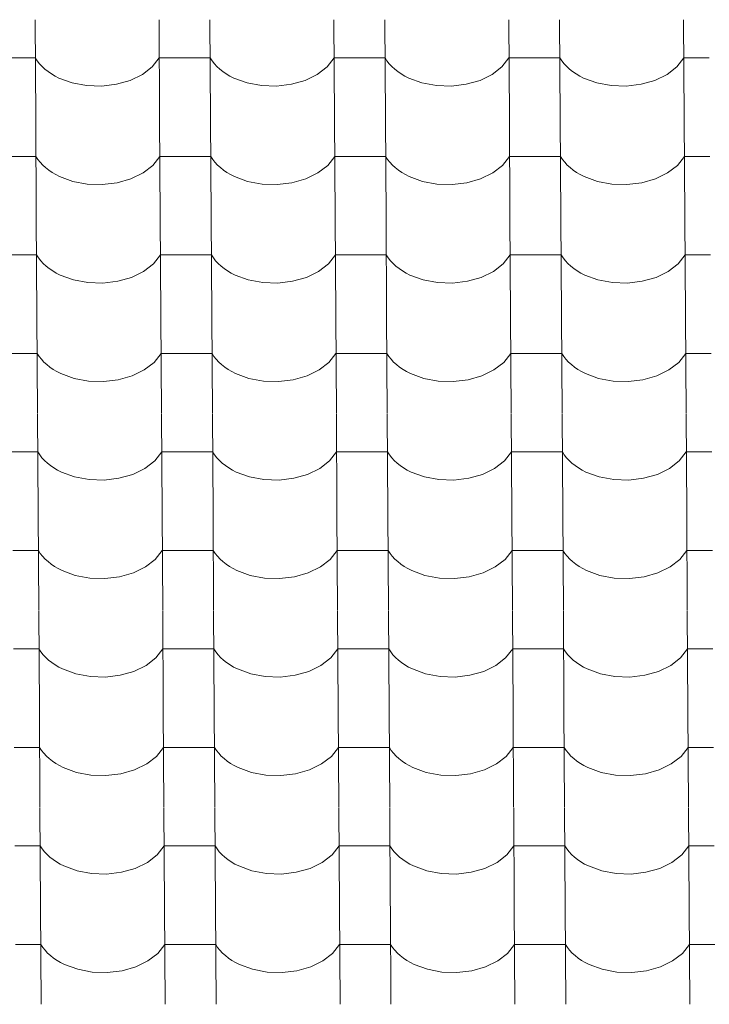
# Model space of a CAD drawing. Header units: millimetres. Extents: x -29001 to 109416, y -1251 to 13451.
# Tile 15 of 163: x -19971 to -19320, y 8381 to 9311. Entities that reach past the tile are written whole.
import ezdxf

# ---------------------------------------------------------------- set-up
doc = ezdxf.new("R2010")
doc.units = ezdxf.units.MM
doc.header["$MEASUREMENT"] = 0
doc.layers.add('POHLED JIŽNÍ_1_Konstrukce - nosné', color=7, linetype='Continuous')
doc.layers.add('POHLED JIŽNÍ_1_Nové_Výplně - Povrchové', color=7, linetype='Continuous')

# ---------------------------------------------------------------- blocks, each defined once
blk = doc.blocks.new('*X1', base_point=(-31394.74, -25864.88))
at = {"layer": 'POHLED JIŽNÍ_1_Nové_Výplně - Povrchové', "color": 21, "linetype": 'Continuous', "lineweight": 20, "true_color": 0xffaaaa}
for p, q in [((-19956.35, 9311.13), (-19955.77, 9218.45)), ((-19839.39, 9311.13), (-19838.81, 9218.45)), ((-19791.36, 9311.13), (-19790.78, 9218.45)), ((-19674.39, 9311.13), (-19673.81, 9218.45)), ((-19626.36, 9311.13), (-19625.78, 9218.45)), ((-19509.4, 9311.13), (-19508.82, 9218.45)), ((-19461.36, 9311.13), (-19460.78, 9218.45)), ((-19344.4, 9311.13), (-19343.82, 9218.45)), ((-19956.13, 9274.97), (-19980.14, 9274.97)), ((-19956.13, 9274.97), (-19954.29, 9272.18)), ((-19954.29, 9272.18), (-19952.15, 9269.48)), ((-19845.78, 9266.59), (-19839.16, 9274.97)), ((-19815.15, 9274.97), (-19839.16, 9274.97)), ((-19791.13, 9274.97), (-19815.15, 9274.97)), ((-19791.13, 9274.97), (-19789.29, 9272.18)), ((-19789.29, 9272.18), (-19787.15, 9269.48)), ((-19680.78, 9266.59), (-19674.17, 9274.97)), ((-19650.15, 9274.97), (-19674.17, 9274.97)), ((-19626.13, 9274.97), (-19650.15, 9274.97)), ((-19626.13, 9274.97), (-19624.29, 9272.18)), ((-19624.29, 9272.18), (-19622.15, 9269.48)), ((-19515.79, 9266.59), (-19509.17, 9274.97)), ((-19485.15, 9274.97), (-19509.17, 9274.97)), ((-19461.14, 9274.97), (-19485.15, 9274.97)), ((-19461.14, 9274.97), (-19459.29, 9272.18)), ((-19459.29, 9272.18), (-19457.16, 9269.48)), ((-19350.79, 9266.59), (-19344.17, 9274.97)), ((-19320.16, 9274.97), (-19344.17, 9274.97)), ((-19952.15, 9269.48), (-19949.72, 9266.9)), ((-19949.72, 9266.9), (-19947.03, 9264.43)), ((-19947.03, 9264.43), (-19944.07, 9262.1)), ((-19944.07, 9262.1), (-19940.87, 9259.93)), ((-19855.05, 9259.41), (-19845.78, 9266.59)), ((-19787.15, 9269.48), (-19784.73, 9266.9)), ((-19784.73, 9266.9), (-19782.03, 9264.43)), ((-19782.03, 9264.43), (-19779.08, 9262.1)), ((-19779.08, 9262.1), (-19775.88, 9259.93)), ((-19690.05, 9259.41), (-19680.78, 9266.59)), ((-19622.15, 9269.48), (-19619.73, 9266.9)), ((-19619.73, 9266.9), (-19617.03, 9264.43)), ((-19617.03, 9264.43), (-19614.08, 9262.1)), ((-19614.08, 9262.1), (-19610.88, 9259.93)), ((-19525.05, 9259.41), (-19515.79, 9266.59)), ((-19457.16, 9269.48), (-19454.73, 9266.9)), ((-19454.73, 9266.9), (-19452.04, 9264.43)), ((-19452.04, 9264.43), (-19449.08, 9262.1)), ((-19449.08, 9262.1), (-19445.88, 9259.93)), ((-19360.05, 9259.41), (-19350.79, 9266.59)), ((-19940.87, 9259.93), (-19937.45, 9257.91)), ((-19937.45, 9257.91), (-19933.82, 9256.06)), ((-19933.82, 9256.06), (-19921.34, 9251.49)), ((-19921.34, 9251.49), (-19907.67, 9248.9)), ((-19879.52, 9250.1), (-19866.49, 9253.82)), ((-19866.49, 9253.82), (-19855.05, 9259.41)), ((-19775.88, 9259.93), (-19772.45, 9257.91)), ((-19772.45, 9257.91), (-19768.82, 9256.06)), ((-19768.82, 9256.06), (-19756.35, 9251.49)), ((-19756.35, 9251.49), (-19742.67, 9248.9)), ((-19714.53, 9250.1), (-19701.49, 9253.82)), ((-19701.49, 9253.82), (-19690.05, 9259.41)), ((-19610.88, 9259.93), (-19607.45, 9257.91)), ((-19607.45, 9257.91), (-19603.82, 9256.06)), ((-19603.82, 9256.06), (-19591.35, 9251.49)), ((-19591.35, 9251.49), (-19577.67, 9248.9)), ((-19549.53, 9250.1), (-19536.49, 9253.82)), ((-19536.49, 9253.82), (-19525.05, 9259.41)), ((-19445.88, 9259.93), (-19442.46, 9257.91)), ((-19442.46, 9257.91), (-19438.82, 9256.06)), ((-19438.82, 9256.06), (-19426.35, 9251.49)), ((-19426.35, 9251.49), (-19412.68, 9248.9)), ((-19384.53, 9250.1), (-19371.49, 9253.82)), ((-19371.49, 9253.82), (-19360.05, 9259.41)), ((-19907.67, 9248.9), (-19893.49, 9248.43)), ((-19893.49, 9248.43), (-19879.52, 9250.1)), ((-19742.67, 9248.9), (-19728.49, 9248.43)), ((-19728.49, 9248.43), (-19714.53, 9250.1)), ((-19577.67, 9248.9), (-19563.49, 9248.43)), ((-19563.49, 9248.43), (-19549.53, 9250.1)), ((-19412.68, 9248.9), (-19398.5, 9248.43)), ((-19398.5, 9248.43), (-19384.53, 9250.1)), ((-19955.77, 9218.12), (-19955.19, 9125.44)), ((-19838.81, 9218.12), (-19838.23, 9125.44)), ((-19790.77, 9218.12), (-19790.2, 9125.44)), ((-19673.81, 9218.12), (-19673.23, 9125.44)), ((-19625.78, 9218.12), (-19625.2, 9125.44)), ((-19508.81, 9218.12), (-19508.23, 9125.44)), ((-19460.78, 9218.12), (-19460.2, 9125.44)), ((-19343.82, 9218.12), (-19343.24, 9125.44)), ((-19955.55, 9181.96), (-19979.56, 9181.96)), ((-19955.55, 9181.96), (-19953.7, 9179.17)), ((-19953.7, 9179.17), (-19951.57, 9176.47)), ((-19845.2, 9173.58), (-19838.58, 9181.96)), ((-19814.57, 9181.96), (-19838.58, 9181.96)), ((-19790.55, 9181.96), (-19814.57, 9181.96)), ((-19790.55, 9181.96), (-19788.71, 9179.17)), ((-19788.71, 9179.17), (-19786.57, 9176.47)), ((-19680.2, 9173.58), (-19673.59, 9181.96)), ((-19649.57, 9181.96), (-19673.59, 9181.96)), ((-19625.55, 9181.96), (-19649.57, 9181.96)), ((-19625.55, 9181.96), (-19623.71, 9179.17)), ((-19623.71, 9179.17), (-19621.57, 9176.47)), ((-19515.2, 9173.58), (-19508.59, 9181.96)), ((-19484.57, 9181.96), (-19508.59, 9181.96)), ((-19460.55, 9181.96), (-19484.57, 9181.96)), ((-19460.55, 9181.96), (-19458.71, 9179.17)), ((-19458.71, 9179.17), (-19456.57, 9176.47)), ((-19350.21, 9173.58), (-19343.59, 9181.96)), ((-19319.57, 9181.96), (-19343.59, 9181.96)), ((-19951.57, 9176.47), (-19949.14, 9173.89)), ((-19949.14, 9173.89), (-19946.45, 9171.42)), ((-19946.45, 9171.42), (-19943.49, 9169.1)), ((-19943.49, 9169.1), (-19940.29, 9166.92)), ((-19854.46, 9166.4), (-19845.2, 9173.58)), ((-19786.57, 9176.47), (-19784.15, 9173.89)), ((-19784.15, 9173.89), (-19781.45, 9171.42)), ((-19781.45, 9171.42), (-19778.49, 9169.1)), ((-19778.49, 9169.1), (-19775.3, 9166.92)), ((-19689.47, 9166.4), (-19680.2, 9173.58)), ((-19621.57, 9176.47), (-19619.15, 9173.89)), ((-19619.15, 9173.89), (-19616.45, 9171.42)), ((-19616.45, 9171.42), (-19613.5, 9169.1)), ((-19613.5, 9169.1), (-19610.3, 9166.92)), ((-19524.47, 9166.4), (-19515.2, 9173.58)), ((-19456.57, 9176.47), (-19454.15, 9173.89)), ((-19454.15, 9173.89), (-19451.45, 9171.42)), ((-19451.45, 9171.42), (-19448.5, 9169.1)), ((-19448.5, 9169.1), (-19445.3, 9166.92)), ((-19359.47, 9166.4), (-19350.21, 9173.58)), ((-19940.29, 9166.92), (-19936.87, 9164.9)), ((-19936.87, 9164.9), (-19933.23, 9163.05)), ((-19933.23, 9163.05), (-19920.76, 9158.48)), ((-19920.76, 9158.48), (-19907.09, 9155.89)), ((-19878.94, 9157.09), (-19865.91, 9160.81)), ((-19865.91, 9160.81), (-19854.46, 9166.4)), ((-19775.3, 9166.92), (-19771.87, 9164.9)), ((-19771.87, 9164.9), (-19768.24, 9163.05)), ((-19768.24, 9163.05), (-19755.77, 9158.48)), ((-19755.77, 9158.48), (-19742.09, 9155.89)), ((-19713.94, 9157.09), (-19700.91, 9160.81)), ((-19700.91, 9160.81), (-19689.47, 9166.4)), ((-19610.3, 9166.92), (-19606.87, 9164.9)), ((-19606.87, 9164.9), (-19603.24, 9163.05)), ((-19603.24, 9163.05), (-19590.77, 9158.48)), ((-19590.77, 9158.48), (-19577.09, 9155.89)), ((-19548.95, 9157.09), (-19535.91, 9160.81)), ((-19535.91, 9160.81), (-19524.47, 9166.4)), ((-19445.3, 9166.92), (-19441.88, 9164.9)), ((-19441.88, 9164.9), (-19438.24, 9163.05)), ((-19438.24, 9163.05), (-19425.77, 9158.48)), ((-19425.77, 9158.48), (-19412.1, 9155.89)), ((-19383.95, 9157.09), (-19370.91, 9160.81)), ((-19370.91, 9160.81), (-19359.47, 9166.4)), ((-19907.09, 9155.89), (-19892.91, 9155.42)), ((-19892.91, 9155.42), (-19878.94, 9157.09)), ((-19742.09, 9155.89), (-19727.91, 9155.42)), ((-19727.91, 9155.42), (-19713.94, 9157.09)), ((-19577.09, 9155.89), (-19562.91, 9155.42)), ((-19562.91, 9155.42), (-19548.95, 9157.09)), ((-19412.1, 9155.89), (-19397.91, 9155.42)), ((-19397.91, 9155.42), (-19383.95, 9157.09)), ((-19955.19, 9125.11), (-19954.61, 9032.43)), ((-19838.23, 9125.11), (-19837.65, 9032.43)), ((-19790.19, 9125.11), (-19789.61, 9032.43)), ((-19673.23, 9125.11), (-19672.65, 9032.43)), ((-19625.2, 9125.11), (-19624.62, 9032.43)), ((-19508.23, 9125.11), (-19507.65, 9032.43)), ((-19460.2, 9125.11), (-19459.62, 9032.43)), ((-19343.24, 9125.11), (-19342.66, 9032.43)), ((-19954.96, 9088.95), (-19978.98, 9088.95)), ((-19954.96, 9088.95), (-19953.12, 9086.16)), ((-19953.12, 9086.16), (-19950.98, 9083.46)), ((-19844.62, 9080.57), (-19838, 9088.95)), ((-19813.98, 9088.95), (-19838, 9088.95)), ((-19789.97, 9088.95), (-19813.98, 9088.95)), ((-19789.97, 9088.95), (-19788.13, 9086.16)), ((-19788.13, 9086.16), (-19785.99, 9083.46)), ((-19679.62, 9080.57), (-19673, 9088.95)), ((-19648.99, 9088.95), (-19673, 9088.95)), ((-19624.97, 9088.95), (-19648.99, 9088.95)), ((-19624.97, 9088.95), (-19623.13, 9086.16)), ((-19623.13, 9086.16), (-19620.99, 9083.46)), ((-19514.62, 9080.57), (-19508.01, 9088.95)), ((-19483.99, 9088.95), (-19508.01, 9088.95)), ((-19459.97, 9088.95), (-19483.99, 9088.95)), ((-19459.97, 9088.95), (-19458.13, 9086.16)), ((-19458.13, 9086.16), (-19455.99, 9083.46)), ((-19349.62, 9080.57), (-19343.01, 9088.95)), ((-19318.99, 9088.95), (-19343.01, 9088.95)), ((-19950.98, 9083.46), (-19948.56, 9080.88)), ((-19948.56, 9080.88), (-19945.86, 9078.41)), ((-19945.86, 9078.41), (-19942.91, 9076.09)), ((-19942.91, 9076.09), (-19939.71, 9073.91)), ((-19853.88, 9073.4), (-19844.62, 9080.57)), ((-19785.99, 9083.46), (-19783.56, 9080.88)), ((-19783.56, 9080.88), (-19780.87, 9078.41)), ((-19780.87, 9078.41), (-19777.91, 9076.09)), ((-19777.91, 9076.09), (-19774.71, 9073.91)), ((-19688.88, 9073.4), (-19679.62, 9080.57)), ((-19620.99, 9083.46), (-19618.57, 9080.88)), ((-19618.57, 9080.88), (-19615.87, 9078.41)), ((-19615.87, 9078.41), (-19612.91, 9076.09)), ((-19612.91, 9076.09), (-19609.72, 9073.91)), ((-19523.89, 9073.4), (-19514.62, 9080.57)), ((-19455.99, 9083.46), (-19453.57, 9080.88)), ((-19453.57, 9080.88), (-19450.87, 9078.41)), ((-19450.87, 9078.41), (-19447.92, 9076.09)), ((-19447.92, 9076.09), (-19444.72, 9073.91)), ((-19358.89, 9073.4), (-19349.62, 9080.57)), ((-19939.71, 9073.91), (-19936.29, 9071.89)), ((-19936.29, 9071.89), (-19932.65, 9070.04)), ((-19932.65, 9070.04), (-19920.18, 9065.47)), ((-19920.18, 9065.47), (-19906.51, 9062.88)), ((-19878.36, 9064.08), (-19865.32, 9067.8)), ((-19865.32, 9067.8), (-19853.88, 9073.4)), ((-19774.71, 9073.91), (-19771.29, 9071.89)), ((-19771.29, 9071.89), (-19767.66, 9070.04)), ((-19767.66, 9070.04), (-19755.18, 9065.47)), ((-19755.18, 9065.47), (-19741.51, 9062.88)), ((-19713.36, 9064.08), (-19700.33, 9067.8)), ((-19700.33, 9067.8), (-19688.88, 9073.4)), ((-19609.72, 9073.91), (-19606.29, 9071.89)), ((-19606.29, 9071.89), (-19602.66, 9070.04)), ((-19602.66, 9070.04), (-19590.19, 9065.47)), ((-19590.19, 9065.47), (-19576.51, 9062.88)), ((-19548.36, 9064.08), (-19535.33, 9067.8)), ((-19535.33, 9067.8), (-19523.89, 9073.4)), ((-19444.72, 9073.91), (-19441.29, 9071.89)), ((-19441.29, 9071.89), (-19437.66, 9070.04)), ((-19437.66, 9070.04), (-19425.19, 9065.47)), ((-19425.19, 9065.47), (-19411.51, 9062.88)), ((-19383.37, 9064.08), (-19370.33, 9067.8)), ((-19370.33, 9067.8), (-19358.89, 9073.4)), ((-19906.51, 9062.88), (-19892.32, 9062.41)), ((-19892.32, 9062.41), (-19878.36, 9064.08)), ((-19741.51, 9062.88), (-19727.33, 9062.41)), ((-19727.33, 9062.41), (-19713.36, 9064.08)), ((-19576.51, 9062.88), (-19562.33, 9062.41)), ((-19562.33, 9062.41), (-19548.36, 9064.08)), ((-19411.51, 9062.88), (-19397.33, 9062.41)), ((-19397.33, 9062.41), (-19383.37, 9064.08)), ((-19954.61, 9032.1), (-19954.03, 8939.43)), ((-19837.65, 9032.1), (-19837.07, 8939.43)), ((-19789.61, 9032.1), (-19789.03, 8939.43)), ((-19672.65, 9032.1), (-19672.07, 8939.43)), ((-19624.61, 9032.1), (-19624.03, 8939.43)), ((-19507.65, 9032.1), (-19507.07, 8939.43)), ((-19459.62, 9032.1), (-19459.04, 8939.43)), ((-19342.65, 9032.1), (-19342.07, 8939.43)), ((-19954.38, 8995.94), (-19978.4, 8995.94)), ((-19954.38, 8995.94), (-19952.54, 8993.15)), ((-19952.54, 8993.15), (-19950.4, 8990.45)), ((-19844.04, 8987.56), (-19837.42, 8995.94)), ((-19813.4, 8995.94), (-19837.42, 8995.94)), ((-19789.39, 8995.94), (-19813.4, 8995.94)), ((-19789.39, 8995.94), (-19787.54, 8993.15)), ((-19787.54, 8993.15), (-19785.41, 8990.45)), ((-19679.04, 8987.56), (-19672.42, 8995.94)), ((-19648.41, 8995.94), (-19672.42, 8995.94)), ((-19624.39, 8995.94), (-19648.41, 8995.94)), ((-19624.39, 8995.94), (-19622.55, 8993.15)), ((-19622.55, 8993.15), (-19620.41, 8990.45)), ((-19514.04, 8987.56), (-19507.43, 8995.94)), ((-19483.41, 8995.94), (-19507.43, 8995.94)), ((-19459.39, 8995.94), (-19483.41, 8995.94)), ((-19459.39, 8995.94), (-19457.55, 8993.15)), ((-19457.55, 8993.15), (-19455.41, 8990.45)), ((-19349.04, 8987.56), (-19342.43, 8995.94)), ((-19318.41, 8995.94), (-19342.43, 8995.94)), ((-19950.4, 8990.45), (-19947.98, 8987.87)), ((-19947.98, 8987.87), (-19945.28, 8985.4)), ((-19945.28, 8985.4), (-19942.33, 8983.08)), ((-19942.33, 8983.08), (-19939.13, 8980.9)), ((-19853.3, 8980.39), (-19844.04, 8987.56)), ((-19785.41, 8990.45), (-19782.98, 8987.87)), ((-19782.98, 8987.87), (-19780.29, 8985.4)), ((-19780.29, 8985.4), (-19777.33, 8983.08)), ((-19777.33, 8983.08), (-19774.13, 8980.9)), ((-19688.3, 8980.39), (-19679.04, 8987.56)), ((-19620.41, 8990.45), (-19617.98, 8987.87)), ((-19617.98, 8987.87), (-19615.29, 8985.4)), ((-19615.29, 8985.4), (-19612.33, 8983.08)), ((-19612.33, 8983.08), (-19609.13, 8980.9)), ((-19523.31, 8980.39), (-19514.04, 8987.56)), ((-19455.41, 8990.45), (-19452.99, 8987.87)), ((-19452.99, 8987.87), (-19450.29, 8985.4)), ((-19450.29, 8985.4), (-19447.34, 8983.08)), ((-19447.34, 8983.08), (-19444.14, 8980.9)), ((-19358.31, 8980.39), (-19349.04, 8987.56)), ((-19939.13, 8980.9), (-19935.7, 8978.88)), ((-19935.7, 8978.88), (-19932.07, 8977.03)), ((-19932.07, 8977.03), (-19919.6, 8972.46)), ((-19919.6, 8972.46), (-19905.92, 8969.87)), ((-19877.78, 8971.07), (-19864.74, 8974.8)), ((-19864.74, 8974.8), (-19853.3, 8980.39)), ((-19774.13, 8980.9), (-19770.71, 8978.88)), ((-19770.71, 8978.88), (-19767.07, 8977.03)), ((-19767.07, 8977.03), (-19754.6, 8972.46)), ((-19754.6, 8972.46), (-19740.93, 8969.87)), ((-19712.78, 8971.07), (-19699.75, 8974.8)), ((-19699.75, 8974.8), (-19688.3, 8980.39)), ((-19609.13, 8980.9), (-19605.71, 8978.88)), ((-19605.71, 8978.88), (-19602.08, 8977.03)), ((-19602.08, 8977.03), (-19589.61, 8972.46)), ((-19589.61, 8972.46), (-19575.93, 8969.87)), ((-19547.78, 8971.07), (-19534.75, 8974.8)), ((-19534.75, 8974.8), (-19523.31, 8980.39)), ((-19444.14, 8980.9), (-19440.71, 8978.88)), ((-19440.71, 8978.88), (-19437.08, 8977.03)), ((-19437.08, 8977.03), (-19424.61, 8972.46)), ((-19424.61, 8972.46), (-19410.93, 8969.87)), ((-19382.79, 8971.07), (-19369.75, 8974.8)), ((-19369.75, 8974.8), (-19358.31, 8980.39)), ((-19905.92, 8969.87), (-19891.74, 8969.4)), ((-19891.74, 8969.4), (-19877.78, 8971.07)), ((-19740.93, 8969.87), (-19726.75, 8969.4)), ((-19726.75, 8969.4), (-19712.78, 8971.07)), ((-19575.93, 8969.87), (-19561.75, 8969.4)), ((-19561.75, 8969.4), (-19547.78, 8971.07)), ((-19410.93, 8969.87), (-19396.75, 8969.4)), ((-19396.75, 8969.4), (-19382.79, 8971.07)), ((-19954.03, 8939.09), (-19953.45, 8846.42)), ((-19837.06, 8939.09), (-19836.48, 8846.42)), ((-19789.03, 8939.09), (-19788.45, 8846.42)), ((-19672.07, 8939.09), (-19671.49, 8846.42)), ((-19624.03, 8939.09), (-19623.45, 8846.42)), ((-19507.07, 8939.09), (-19506.49, 8846.42)), ((-19459.04, 8939.09), (-19458.46, 8846.42)), ((-19342.07, 8939.09), (-19341.49, 8846.42)), ((-19953.8, 8902.93), (-19977.82, 8902.93)), ((-19953.8, 8902.93), (-19951.96, 8900.14)), ((-19951.96, 8900.14), (-19949.82, 8897.45)), ((-19843.45, 8894.55), (-19836.84, 8902.93)), ((-19812.82, 8902.93), (-19836.84, 8902.93)), ((-19788.8, 8902.93), (-19812.82, 8902.93)), ((-19788.8, 8902.93), (-19786.96, 8900.14)), ((-19786.96, 8900.14), (-19784.82, 8897.45)), ((-19678.46, 8894.55), (-19671.84, 8902.93)), ((-19647.82, 8902.93), (-19671.84, 8902.93)), ((-19623.81, 8902.93), (-19647.82, 8902.93)), ((-19623.81, 8902.93), (-19621.97, 8900.14)), ((-19621.97, 8900.14), (-19619.83, 8897.45)), ((-19513.46, 8894.55), (-19506.84, 8902.93)), ((-19482.83, 8902.93), (-19506.84, 8902.93)), ((-19458.81, 8902.93), (-19482.83, 8902.93)), ((-19458.81, 8902.93), (-19456.97, 8900.14)), ((-19456.97, 8900.14), (-19454.83, 8897.45)), ((-19348.46, 8894.55), (-19341.85, 8902.93)), ((-19317.83, 8902.93), (-19341.85, 8902.93)), ((-19949.82, 8897.45), (-19947.4, 8894.86)), ((-19947.4, 8894.86), (-19944.7, 8892.39)), ((-19944.7, 8892.39), (-19941.75, 8890.07)), ((-19941.75, 8890.07), (-19938.55, 8887.89)), ((-19852.72, 8887.38), (-19843.45, 8894.55)), ((-19784.82, 8897.45), (-19782.4, 8894.86)), ((-19782.4, 8894.86), (-19779.7, 8892.39)), ((-19779.7, 8892.39), (-19776.75, 8890.07)), ((-19776.75, 8890.07), (-19773.55, 8887.89)), ((-19687.72, 8887.38), (-19678.46, 8894.55)), ((-19619.83, 8897.45), (-19617.4, 8894.86)), ((-19617.4, 8894.86), (-19614.71, 8892.39)), ((-19614.71, 8892.39), (-19611.75, 8890.07)), ((-19611.75, 8890.07), (-19608.55, 8887.89)), ((-19522.72, 8887.38), (-19513.46, 8894.55)), ((-19454.83, 8897.45), (-19452.41, 8894.86)), ((-19452.41, 8894.86), (-19449.71, 8892.39)), ((-19449.71, 8892.39), (-19446.75, 8890.07)), ((-19446.75, 8890.07), (-19443.56, 8887.89)), ((-19357.73, 8887.38), (-19348.46, 8894.55)), ((-19938.55, 8887.89), (-19935.12, 8885.87)), ((-19935.12, 8885.87), (-19931.49, 8884.02)), ((-19931.49, 8884.02), (-19919.02, 8879.45)), ((-19919.02, 8879.45), (-19905.34, 8876.86)), ((-19877.2, 8878.06), (-19864.16, 8881.79)), ((-19864.16, 8881.79), (-19852.72, 8887.38)), ((-19773.55, 8887.89), (-19770.13, 8885.87)), ((-19770.13, 8885.87), (-19766.49, 8884.02)), ((-19766.49, 8884.02), (-19754.02, 8879.45)), ((-19754.02, 8879.45), (-19740.35, 8876.86)), ((-19712.2, 8878.06), (-19699.16, 8881.79)), ((-19699.16, 8881.79), (-19687.72, 8887.38)), ((-19608.55, 8887.89), (-19605.13, 8885.87)), ((-19605.13, 8885.87), (-19601.5, 8884.02)), ((-19601.5, 8884.02), (-19589.02, 8879.45)), ((-19589.02, 8879.45), (-19575.35, 8876.86)), ((-19547.2, 8878.06), (-19534.17, 8881.79)), ((-19534.17, 8881.79), (-19522.72, 8887.38)), ((-19443.56, 8887.89), (-19440.13, 8885.87)), ((-19440.13, 8885.87), (-19436.5, 8884.02)), ((-19436.5, 8884.02), (-19424.03, 8879.45)), ((-19424.03, 8879.45), (-19410.35, 8876.86)), ((-19382.2, 8878.06), (-19369.17, 8881.79)), ((-19369.17, 8881.79), (-19357.73, 8887.38)), ((-19905.34, 8876.86), (-19891.16, 8876.39)), ((-19891.16, 8876.39), (-19877.2, 8878.06)), ((-19740.35, 8876.86), (-19726.16, 8876.39)), ((-19726.16, 8876.39), (-19712.2, 8878.06)), ((-19575.35, 8876.86), (-19561.17, 8876.39)), ((-19561.17, 8876.39), (-19547.2, 8878.06)), ((-19410.35, 8876.86), (-19396.17, 8876.39)), ((-19396.17, 8876.39), (-19382.2, 8878.06)), ((-19953.45, 8846.08), (-19952.87, 8753.41)), ((-19836.48, 8846.08), (-19835.9, 8753.41)), ((-19788.45, 8846.08), (-19787.87, 8753.41)), ((-19671.49, 8846.08), (-19670.91, 8753.41)), ((-19623.45, 8846.08), (-19622.87, 8753.41)), ((-19506.49, 8846.08), (-19505.91, 8753.41)), ((-19458.45, 8846.08), (-19457.87, 8753.41)), ((-19341.49, 8846.08), (-19340.91, 8753.41)), ((-19953.22, 8809.93), (-19977.24, 8809.93)), ((-19953.22, 8809.93), (-19951.38, 8807.13)), ((-19951.38, 8807.13), (-19949.24, 8804.44)), ((-19842.87, 8801.54), (-19836.26, 8809.93)), ((-19812.24, 8809.93), (-19836.26, 8809.93)), ((-19788.22, 8809.93), (-19812.24, 8809.93)), ((-19788.22, 8809.93), (-19786.38, 8807.13)), ((-19786.38, 8807.13), (-19784.24, 8804.44)), ((-19677.87, 8801.54), (-19671.26, 8809.93)), ((-19647.24, 8809.93), (-19671.26, 8809.93)), ((-19623.22, 8809.93), (-19647.24, 8809.93)), ((-19623.22, 8809.93), (-19621.38, 8807.13)), ((-19621.38, 8807.13), (-19619.25, 8804.44)), ((-19512.88, 8801.54), (-19506.26, 8809.93)), ((-19482.24, 8809.93), (-19506.26, 8809.93)), ((-19458.23, 8809.93), (-19482.24, 8809.93)), ((-19458.23, 8809.93), (-19456.39, 8807.13)), ((-19456.39, 8807.13), (-19454.25, 8804.44)), ((-19347.88, 8801.54), (-19341.26, 8809.93)), ((-19317.25, 8809.93), (-19341.26, 8809.93)), ((-19949.24, 8804.44), (-19946.82, 8801.85)), ((-19946.82, 8801.85), (-19944.12, 8799.39)), ((-19944.12, 8799.39), (-19941.16, 8797.06)), ((-19941.16, 8797.06), (-19937.97, 8794.88)), ((-19852.14, 8794.37), (-19842.87, 8801.54)), ((-19784.24, 8804.44), (-19781.82, 8801.85)), ((-19781.82, 8801.85), (-19779.12, 8799.39)), ((-19779.12, 8799.39), (-19776.17, 8797.06)), ((-19776.17, 8797.06), (-19772.97, 8794.88)), ((-19687.14, 8794.37), (-19677.87, 8801.54)), ((-19619.25, 8804.44), (-19616.82, 8801.85)), ((-19616.82, 8801.85), (-19614.13, 8799.39)), ((-19614.13, 8799.39), (-19611.17, 8797.06)), ((-19611.17, 8797.06), (-19607.97, 8794.88)), ((-19522.14, 8794.37), (-19512.88, 8801.54)), ((-19454.25, 8804.44), (-19451.82, 8801.85)), ((-19451.82, 8801.85), (-19449.13, 8799.39)), ((-19449.13, 8799.39), (-19446.17, 8797.06)), ((-19446.17, 8797.06), (-19442.97, 8794.88)), ((-19357.15, 8794.37), (-19347.88, 8801.54)), ((-19937.97, 8794.88), (-19934.54, 8792.86)), ((-19934.54, 8792.86), (-19930.91, 8791.01)), ((-19930.91, 8791.01), (-19918.44, 8786.44)), ((-19918.44, 8786.44), (-19904.76, 8783.85)), ((-19876.62, 8785.05), (-19863.58, 8788.78)), ((-19863.58, 8788.78), (-19852.14, 8794.37)), ((-19772.97, 8794.88), (-19769.54, 8792.86)), ((-19769.54, 8792.86), (-19765.91, 8791.01)), ((-19765.91, 8791.01), (-19753.44, 8786.44)), ((-19753.44, 8786.44), (-19739.76, 8783.85)), ((-19711.62, 8785.05), (-19698.58, 8788.78)), ((-19698.58, 8788.78), (-19687.14, 8794.37)), ((-19607.97, 8794.88), (-19604.55, 8792.86)), ((-19604.55, 8792.86), (-19600.91, 8791.01)), ((-19600.91, 8791.01), (-19588.44, 8786.44)), ((-19588.44, 8786.44), (-19574.77, 8783.85)), ((-19546.62, 8785.05), (-19533.58, 8788.78)), ((-19533.58, 8788.78), (-19522.14, 8794.37)), ((-19442.97, 8794.88), (-19439.55, 8792.86)), ((-19439.55, 8792.86), (-19435.92, 8791.01)), ((-19435.92, 8791.01), (-19423.44, 8786.44)), ((-19423.44, 8786.44), (-19409.77, 8783.85)), ((-19381.62, 8785.05), (-19368.59, 8788.78)), ((-19368.59, 8788.78), (-19357.15, 8794.37)), ((-19904.76, 8783.85), (-19890.58, 8783.38)), ((-19890.58, 8783.38), (-19876.62, 8785.05)), ((-19739.76, 8783.85), (-19725.58, 8783.38)), ((-19725.58, 8783.38), (-19711.62, 8785.05)), ((-19574.77, 8783.85), (-19560.58, 8783.38)), ((-19560.58, 8783.38), (-19546.62, 8785.05)), ((-19409.77, 8783.85), (-19395.59, 8783.38)), ((-19395.59, 8783.38), (-19381.62, 8785.05)), ((-19952.86, 8753.07), (-19952.28, 8660.4)), ((-19835.9, 8753.07), (-19835.32, 8660.4)), ((-19787.87, 8753.07), (-19787.29, 8660.4)), ((-19670.9, 8753.07), (-19670.32, 8660.4)), ((-19622.87, 8753.07), (-19622.29, 8660.4)), ((-19505.91, 8753.07), (-19505.33, 8660.4)), ((-19457.87, 8753.07), (-19457.29, 8660.4)), ((-19340.91, 8753.07), (-19340.33, 8660.4)), ((-19952.64, 8716.92), (-19976.66, 8716.92)), ((-19952.64, 8716.92), (-19950.8, 8714.12)), ((-19950.8, 8714.12), (-19948.66, 8711.43)), ((-19842.29, 8708.53), (-19835.68, 8716.92)), ((-19811.66, 8716.92), (-19835.68, 8716.92)), ((-19787.64, 8716.92), (-19811.66, 8716.92)), ((-19787.64, 8716.92), (-19785.8, 8714.12)), ((-19785.8, 8714.12), (-19783.66, 8711.43)), ((-19677.29, 8708.53), (-19670.68, 8716.92)), ((-19646.66, 8716.92), (-19670.68, 8716.92)), ((-19622.64, 8716.92), (-19646.66, 8716.92)), ((-19622.64, 8716.92), (-19620.8, 8714.12)), ((-19620.8, 8714.12), (-19618.66, 8711.43)), ((-19512.3, 8708.53), (-19505.68, 8716.92)), ((-19481.66, 8716.92), (-19505.68, 8716.92)), ((-19457.65, 8716.92), (-19481.66, 8716.92)), ((-19457.65, 8716.92), (-19455.8, 8714.12)), ((-19455.8, 8714.12), (-19453.67, 8711.43)), ((-19347.3, 8708.53), (-19340.68, 8716.92)), ((-19316.67, 8716.92), (-19340.68, 8716.92)), ((-19948.66, 8711.43), (-19946.23, 8708.84)), ((-19946.23, 8708.84), (-19943.54, 8706.38)), ((-19943.54, 8706.38), (-19940.58, 8704.05)), ((-19940.58, 8704.05), (-19937.38, 8701.87)), ((-19851.56, 8701.36), (-19842.29, 8708.53)), ((-19783.66, 8711.43), (-19781.24, 8708.84)), ((-19781.24, 8708.84), (-19778.54, 8706.38)), ((-19778.54, 8706.38), (-19775.59, 8704.05)), ((-19775.59, 8704.05), (-19772.39, 8701.87)), ((-19686.56, 8701.36), (-19677.29, 8708.53)), ((-19618.66, 8711.43), (-19616.24, 8708.84)), ((-19616.24, 8708.84), (-19613.54, 8706.38)), ((-19613.54, 8706.38), (-19610.59, 8704.05)), ((-19610.59, 8704.05), (-19607.39, 8701.87)), ((-19521.56, 8701.36), (-19512.3, 8708.53)), ((-19453.67, 8711.43), (-19451.24, 8708.84)), ((-19451.24, 8708.84), (-19448.55, 8706.38)), ((-19448.55, 8706.38), (-19445.59, 8704.05)), ((-19445.59, 8704.05), (-19442.39, 8701.87)), ((-19356.56, 8701.36), (-19347.3, 8708.53)), ((-19937.38, 8701.87), (-19933.96, 8699.85)), ((-19933.96, 8699.85), (-19930.33, 8698)), ((-19930.33, 8698), (-19917.86, 8693.43)), ((-19917.86, 8693.43), (-19904.18, 8690.84)), ((-19876.03, 8692.04), (-19863, 8695.77)), ((-19863, 8695.77), (-19851.56, 8701.36)), ((-19772.39, 8701.87), (-19768.96, 8699.85)), ((-19768.96, 8699.85), (-19765.33, 8698)), ((-19765.33, 8698), (-19752.86, 8693.43)), ((-19752.86, 8693.43), (-19739.18, 8690.84)), ((-19711.04, 8692.04), (-19698, 8695.77)), ((-19698, 8695.77), (-19686.56, 8701.36)), ((-19607.39, 8701.87), (-19603.97, 8699.85)), ((-19603.97, 8699.85), (-19600.33, 8698)), ((-19600.33, 8698), (-19587.86, 8693.43)), ((-19587.86, 8693.43), (-19574.18, 8690.84)), ((-19546.04, 8692.04), (-19533, 8695.77)), ((-19533, 8695.77), (-19521.56, 8701.36)), ((-19442.39, 8701.87), (-19438.97, 8699.85)), ((-19438.97, 8699.85), (-19435.34, 8698)), ((-19435.34, 8698), (-19422.86, 8693.43)), ((-19422.86, 8693.43), (-19409.19, 8690.84)), ((-19381.04, 8692.04), (-19368.01, 8695.77)), ((-19368.01, 8695.77), (-19356.56, 8701.36)), ((-19904.18, 8690.84), (-19890, 8690.37)), ((-19890, 8690.37), (-19876.03, 8692.04)), ((-19739.18, 8690.84), (-19725, 8690.37)), ((-19725, 8690.37), (-19711.04, 8692.04)), ((-19574.18, 8690.84), (-19560, 8690.37)), ((-19560, 8690.37), (-19546.04, 8692.04)), ((-19409.19, 8690.84), (-19395.01, 8690.37)), ((-19395.01, 8690.37), (-19381.04, 8692.04)), ((-19952.28, 8660.06), (-19951.7, 8567.39)), ((-19835.32, 8660.06), (-19834.74, 8567.39)), ((-19787.29, 8660.06), (-19786.71, 8567.39)), ((-19670.32, 8660.06), (-19669.74, 8567.39)), ((-19622.29, 8660.06), (-19621.71, 8567.39)), ((-19505.33, 8660.06), (-19504.75, 8567.39)), ((-19457.29, 8660.06), (-19456.71, 8567.39)), ((-19340.33, 8660.06), (-19339.75, 8567.39)), ((-19952.06, 8623.91), (-19976.07, 8623.91)), ((-19952.06, 8623.91), (-19950.22, 8621.11)), ((-19950.22, 8621.11), (-19948.08, 8618.42)), ((-19841.71, 8615.52), (-19835.09, 8623.91)), ((-19811.08, 8623.91), (-19835.09, 8623.91)), ((-19787.06, 8623.91), (-19811.08, 8623.91)), ((-19787.06, 8623.91), (-19785.22, 8621.11)), ((-19785.22, 8621.11), (-19783.08, 8618.42)), ((-19676.71, 8615.52), (-19670.1, 8623.91)), ((-19646.08, 8623.91), (-19670.1, 8623.91)), ((-19622.06, 8623.91), (-19646.08, 8623.91)), ((-19622.06, 8623.91), (-19620.22, 8621.11)), ((-19620.22, 8621.11), (-19618.08, 8618.42)), ((-19511.71, 8615.52), (-19505.1, 8623.91)), ((-19481.08, 8623.91), (-19505.1, 8623.91)), ((-19457.06, 8623.91), (-19481.08, 8623.91)), ((-19457.06, 8623.91), (-19455.22, 8621.11)), ((-19455.22, 8621.11), (-19453.08, 8618.42)), ((-19346.72, 8615.52), (-19340.1, 8623.91)), ((-19316.08, 8623.91), (-19340.1, 8623.91)), ((-19948.08, 8618.42), (-19945.65, 8615.83)), ((-19945.65, 8615.83), (-19942.96, 8613.37)), ((-19942.96, 8613.37), (-19940, 8611.04)), ((-19940, 8611.04), (-19936.8, 8608.86)), ((-19850.97, 8608.35), (-19841.71, 8615.52)), ((-19783.08, 8618.42), (-19780.66, 8615.83)), ((-19780.66, 8615.83), (-19777.96, 8613.37)), ((-19777.96, 8613.37), (-19775, 8611.04)), ((-19775, 8611.04), (-19771.81, 8608.86)), ((-19685.98, 8608.35), (-19676.71, 8615.52)), ((-19618.08, 8618.42), (-19615.66, 8615.83)), ((-19615.66, 8615.83), (-19612.96, 8613.37)), ((-19612.96, 8613.37), (-19610.01, 8611.04)), ((-19610.01, 8611.04), (-19606.81, 8608.86)), ((-19520.98, 8608.35), (-19511.71, 8615.52)), ((-19453.08, 8618.42), (-19450.66, 8615.83)), ((-19450.66, 8615.83), (-19447.96, 8613.37)), ((-19447.96, 8613.37), (-19445.01, 8611.04)), ((-19445.01, 8611.04), (-19441.81, 8608.86)), ((-19355.98, 8608.35), (-19346.72, 8615.52)), ((-19936.8, 8608.86), (-19933.38, 8606.84)), ((-19933.38, 8606.84), (-19929.75, 8604.99)), ((-19929.75, 8604.99), (-19917.27, 8600.42)), ((-19917.27, 8600.42), (-19903.6, 8597.84)), ((-19875.45, 8599.03), (-19862.42, 8602.76)), ((-19862.42, 8602.76), (-19850.97, 8608.35)), ((-19771.81, 8608.86), (-19768.38, 8606.84)), ((-19768.38, 8606.84), (-19764.75, 8604.99)), ((-19764.75, 8604.99), (-19752.28, 8600.42)), ((-19752.28, 8600.42), (-19738.6, 8597.84)), ((-19710.45, 8599.03), (-19697.42, 8602.76)), ((-19697.42, 8602.76), (-19685.98, 8608.35)), ((-19606.81, 8608.86), (-19603.38, 8606.84)), ((-19603.38, 8606.84), (-19599.75, 8604.99)), ((-19599.75, 8604.99), (-19587.28, 8600.42)), ((-19587.28, 8600.42), (-19573.6, 8597.84)), ((-19545.46, 8599.03), (-19532.42, 8602.76)), ((-19532.42, 8602.76), (-19520.98, 8608.35)), ((-19441.81, 8608.86), (-19438.39, 8606.84)), ((-19438.39, 8606.84), (-19434.75, 8604.99)), ((-19434.75, 8604.99), (-19422.28, 8600.42)), ((-19422.28, 8600.42), (-19408.61, 8597.84)), ((-19380.46, 8599.03), (-19367.42, 8602.76)), ((-19367.42, 8602.76), (-19355.98, 8608.35)), ((-19903.6, 8597.84), (-19889.42, 8597.36)), ((-19889.42, 8597.36), (-19875.45, 8599.03)), ((-19738.6, 8597.84), (-19724.42, 8597.36)), ((-19724.42, 8597.36), (-19710.45, 8599.03)), ((-19573.6, 8597.84), (-19559.42, 8597.36)), ((-19559.42, 8597.36), (-19545.46, 8599.03)), ((-19408.61, 8597.84), (-19394.42, 8597.36)), ((-19394.42, 8597.36), (-19380.46, 8599.03)), ((-19951.7, 8567.05), (-19951.12, 8474.38)), ((-19834.74, 8567.05), (-19834.16, 8474.38)), ((-19786.7, 8567.05), (-19786.12, 8474.38)), ((-19669.74, 8567.05), (-19669.16, 8474.38)), ((-19621.71, 8567.05), (-19621.13, 8474.38)), ((-19504.74, 8567.05), (-19504.16, 8474.38)), ((-19456.71, 8567.05), (-19456.13, 8474.38)), ((-19339.75, 8567.05), (-19339.17, 8474.38)), ((-19951.48, 8530.9), (-19975.49, 8530.9)), ((-19951.48, 8530.9), (-19949.63, 8528.11)), ((-19949.63, 8528.11), (-19947.5, 8525.41)), ((-19841.13, 8522.51), (-19834.51, 8530.9)), ((-19810.49, 8530.9), (-19834.51, 8530.9)), ((-19786.48, 8530.9), (-19810.49, 8530.9)), ((-19786.48, 8530.9), (-19784.64, 8528.11)), ((-19784.64, 8528.11), (-19782.5, 8525.41)), ((-19676.13, 8522.51), (-19669.51, 8530.9)), ((-19645.5, 8530.9), (-19669.51, 8530.9)), ((-19621.48, 8530.9), (-19645.5, 8530.9)), ((-19621.48, 8530.9), (-19619.64, 8528.11)), ((-19619.64, 8528.11), (-19617.5, 8525.41)), ((-19511.13, 8522.51), (-19504.52, 8530.9)), ((-19480.5, 8530.9), (-19504.52, 8530.9)), ((-19456.48, 8530.9), (-19480.5, 8530.9)), ((-19456.48, 8530.9), (-19454.64, 8528.11)), ((-19454.64, 8528.11), (-19452.5, 8525.41)), ((-19346.14, 8522.51), (-19339.52, 8530.9)), ((-19315.5, 8530.9), (-19339.52, 8530.9)), ((-19947.5, 8525.41), (-19945.07, 8522.82)), ((-19945.07, 8522.82), (-19942.38, 8520.36)), ((-19942.38, 8520.36), (-19939.42, 8518.03)), ((-19939.42, 8518.03), (-19936.22, 8515.85)), ((-19850.39, 8515.34), (-19841.13, 8522.51)), ((-19782.5, 8525.41), (-19780.07, 8522.82)), ((-19780.07, 8522.82), (-19777.38, 8520.36)), ((-19777.38, 8520.36), (-19774.42, 8518.03)), ((-19774.42, 8518.03), (-19771.22, 8515.85)), ((-19685.4, 8515.34), (-19676.13, 8522.51)), ((-19617.5, 8525.41), (-19615.08, 8522.82)), ((-19615.08, 8522.82), (-19612.38, 8520.36)), ((-19612.38, 8520.36), (-19609.43, 8518.03)), ((-19609.43, 8518.03), (-19606.23, 8515.85)), ((-19520.4, 8515.34), (-19511.13, 8522.51)), ((-19452.5, 8525.41), (-19450.08, 8522.82)), ((-19450.08, 8522.82), (-19447.38, 8520.36)), ((-19447.38, 8520.36), (-19444.43, 8518.03)), ((-19444.43, 8518.03), (-19441.23, 8515.85)), ((-19355.4, 8515.34), (-19346.14, 8522.51)), ((-19936.22, 8515.85), (-19932.8, 8513.83)), ((-19932.8, 8513.83), (-19929.16, 8511.99)), ((-19929.16, 8511.99), (-19916.69, 8507.41)), ((-19916.69, 8507.41), (-19903.02, 8504.83)), ((-19874.87, 8506.02), (-19861.83, 8509.75)), ((-19861.83, 8509.75), (-19850.39, 8515.34)), ((-19771.22, 8515.85), (-19767.8, 8513.83)), ((-19767.8, 8513.83), (-19764.17, 8511.99)), ((-19764.17, 8511.99), (-19751.69, 8507.41)), ((-19751.69, 8507.41), (-19738.02, 8504.83)), ((-19709.87, 8506.02), (-19696.84, 8509.75)), ((-19696.84, 8509.75), (-19685.4, 8515.34)), ((-19606.23, 8515.85), (-19602.8, 8513.83)), ((-19602.8, 8513.83), (-19599.17, 8511.99)), ((-19599.17, 8511.99), (-19586.7, 8507.41)), ((-19586.7, 8507.41), (-19573.02, 8504.83)), ((-19544.88, 8506.02), (-19531.84, 8509.75)), ((-19531.84, 8509.75), (-19520.4, 8515.34)), ((-19441.23, 8515.85), (-19437.81, 8513.83)), ((-19437.81, 8513.83), (-19434.17, 8511.99)), ((-19434.17, 8511.99), (-19421.7, 8507.41)), ((-19421.7, 8507.41), (-19408.02, 8504.83)), ((-19379.88, 8506.02), (-19366.84, 8509.75)), ((-19366.84, 8509.75), (-19355.4, 8515.34)), ((-19903.02, 8504.83), (-19888.84, 8504.36)), ((-19888.84, 8504.36), (-19874.87, 8506.02)), ((-19738.02, 8504.83), (-19723.84, 8504.36)), ((-19723.84, 8504.36), (-19709.87, 8506.02)), ((-19573.02, 8504.83), (-19558.84, 8504.36)), ((-19558.84, 8504.36), (-19544.88, 8506.02)), ((-19408.02, 8504.83), (-19393.84, 8504.36)), ((-19393.84, 8504.36), (-19379.88, 8506.02)), ((-19951.12, 8474.05), (-19950.54, 8381.37)), ((-19834.16, 8474.05), (-19833.58, 8381.37)), ((-19786.12, 8474.05), (-19785.54, 8381.37)), ((-19669.16, 8474.05), (-19668.58, 8381.37)), ((-19621.12, 8474.05), (-19620.55, 8381.37)), ((-19504.16, 8474.05), (-19503.58, 8381.37)), ((-19456.13, 8474.05), (-19455.55, 8381.37)), ((-19339.16, 8474.05), (-19338.59, 8381.37)), ((-19950.89, 8437.89), (-19974.91, 8437.89)), ((-19950.89, 8437.89), (-19949.05, 8435.1)), ((-19949.05, 8435.1), (-19946.91, 8432.4)), ((-19840.55, 8429.5), (-19833.93, 8437.89)), ((-19809.91, 8437.89), (-19833.93, 8437.89)), ((-19785.9, 8437.89), (-19809.91, 8437.89)), ((-19785.9, 8437.89), (-19784.05, 8435.1)), ((-19784.05, 8435.1), (-19781.92, 8432.4)), ((-19675.55, 8429.5), (-19668.93, 8437.89)), ((-19644.92, 8437.89), (-19668.93, 8437.89)), ((-19620.9, 8437.89), (-19644.92, 8437.89)), ((-19620.9, 8437.89), (-19619.06, 8435.1)), ((-19619.06, 8435.1), (-19616.92, 8432.4)), ((-19510.55, 8429.5), (-19503.94, 8437.89)), ((-19479.92, 8437.89), (-19503.94, 8437.89)), ((-19455.9, 8437.89), (-19479.92, 8437.89)), ((-19455.9, 8437.89), (-19454.06, 8435.1)), ((-19454.06, 8435.1), (-19451.92, 8432.4)), ((-19345.55, 8429.5), (-19338.94, 8437.89)), ((-19314.92, 8437.89), (-19338.94, 8437.89)), ((-19946.91, 8432.4), (-19944.49, 8429.81)), ((-19944.49, 8429.81), (-19941.79, 8427.35)), ((-19941.79, 8427.35), (-19938.84, 8425.02)), ((-19938.84, 8425.02), (-19935.64, 8422.84)), ((-19849.81, 8422.33), (-19840.55, 8429.5)), ((-19781.92, 8432.4), (-19779.49, 8429.81)), ((-19779.49, 8429.81), (-19776.8, 8427.35)), ((-19776.8, 8427.35), (-19773.84, 8425.02)), ((-19773.84, 8425.02), (-19770.64, 8422.84)), ((-19684.81, 8422.33), (-19675.55, 8429.5)), ((-19616.92, 8432.4), (-19614.5, 8429.81)), ((-19614.5, 8429.81), (-19611.8, 8427.35)), ((-19611.8, 8427.35), (-19608.84, 8425.02)), ((-19608.84, 8425.02), (-19605.65, 8422.84)), ((-19519.82, 8422.33), (-19510.55, 8429.5)), ((-19451.92, 8432.4), (-19449.5, 8429.81)), ((-19449.5, 8429.81), (-19446.8, 8427.35)), ((-19446.8, 8427.35), (-19443.85, 8425.02)), ((-19443.85, 8425.02), (-19440.65, 8422.84)), ((-19354.82, 8422.33), (-19345.55, 8429.5)), ((-19935.64, 8422.84), (-19932.22, 8420.82)), ((-19932.22, 8420.82), (-19928.58, 8418.98)), ((-19928.58, 8418.98), (-19916.11, 8414.4)), ((-19916.11, 8414.4), (-19902.44, 8411.82)), ((-19874.29, 8413.02), (-19861.25, 8416.74)), ((-19861.25, 8416.74), (-19849.81, 8422.33)), ((-19770.64, 8422.84), (-19767.22, 8420.82)), ((-19767.22, 8420.82), (-19763.59, 8418.98)), ((-19763.59, 8418.98), (-19751.11, 8414.4)), ((-19751.11, 8414.4), (-19737.44, 8411.82)), ((-19709.29, 8413.02), (-19696.26, 8416.74)), ((-19696.26, 8416.74), (-19684.81, 8422.33)), ((-19605.65, 8422.84), (-19602.22, 8420.82)), ((-19602.22, 8420.82), (-19598.59, 8418.98)), ((-19598.59, 8418.98), (-19586.12, 8414.4)), ((-19586.12, 8414.4), (-19572.44, 8411.82)), ((-19544.29, 8413.02), (-19531.26, 8416.74)), ((-19531.26, 8416.74), (-19519.82, 8422.33)), ((-19440.65, 8422.84), (-19437.22, 8420.82)), ((-19437.22, 8420.82), (-19433.59, 8418.98)), ((-19433.59, 8418.98), (-19421.12, 8414.4)), ((-19421.12, 8414.4), (-19407.44, 8411.82)), ((-19379.3, 8413.02), (-19366.26, 8416.74)), ((-19366.26, 8416.74), (-19354.82, 8422.33)), ((-19902.44, 8411.82), (-19888.25, 8411.35)), ((-19888.25, 8411.35), (-19874.29, 8413.02)), ((-19737.44, 8411.82), (-19723.26, 8411.35)), ((-19723.26, 8411.35), (-19709.29, 8413.02)), ((-19572.44, 8411.82), (-19558.26, 8411.35)), ((-19558.26, 8411.35), (-19544.29, 8413.02)), ((-19407.44, 8411.82), (-19393.26, 8411.35)), ((-19393.26, 8411.35), (-19379.3, 8413.02))]:
    blk.add_line(p, q, dxfattribs=at)

msp = doc.modelspace()

# ---------------------------------------------------------------- block references
at = {"layer": 'POHLED JIŽNÍ_1_Konstrukce - nosné', "color": 9, "linetype": 'Continuous', "lineweight": 13}
msp.add_blockref('*X1', (-31394.74, -25864.88), dxfattribs=at)

doc.saveas('drawing.dxf')
